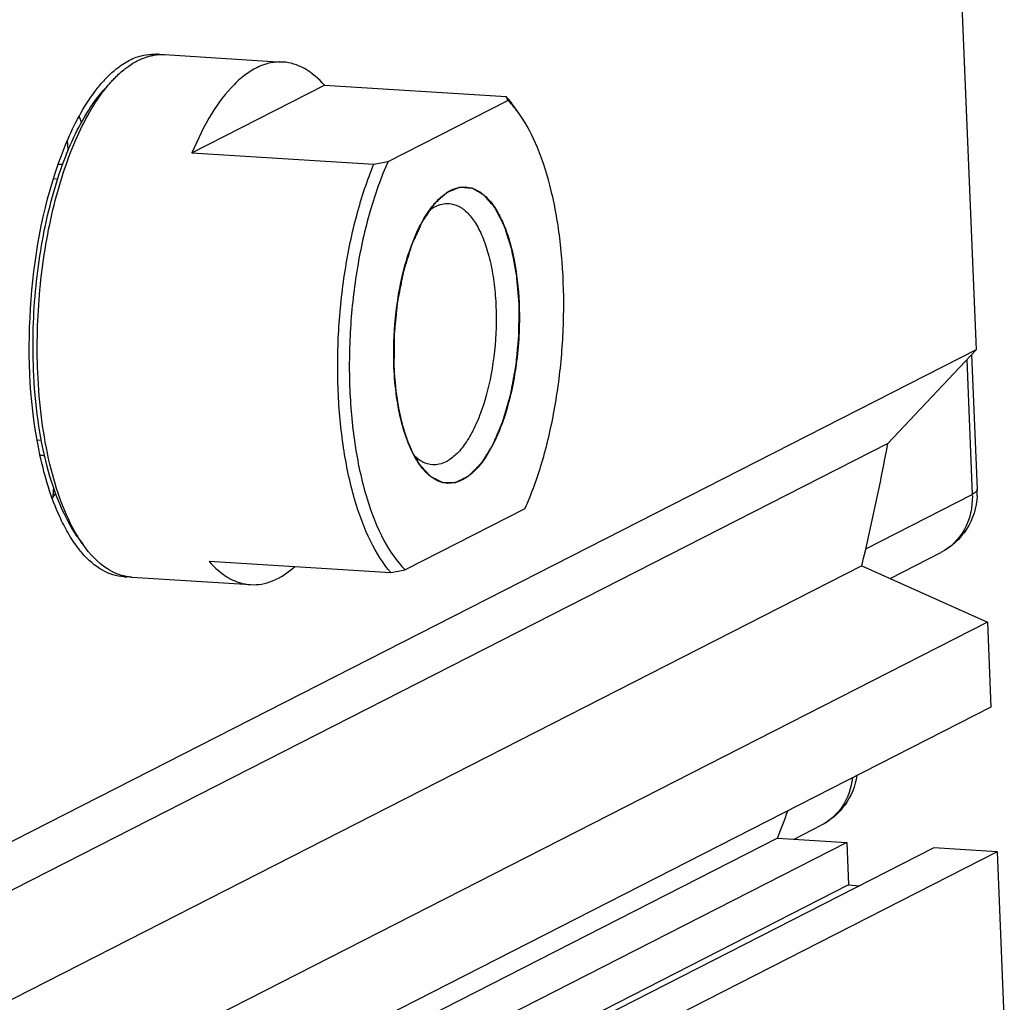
# Model space of a CAD drawing. Header units: millimetres. Extents: x 0 to 420, y 0 to 297.
# Tile 16 of 58: x 221 to 230, y 37 to 46. Entities that reach past the tile are written whole.
import ezdxf

# ---------------------------------------------------------------- set-up
doc = ezdxf.new("R2010")
doc.units = ezdxf.units.MM
doc.header["$LTSCALE"] = 23.1
doc.layers.add('COMPONENTS', color=7, linetype='CONTINUOUS')

msp = doc.modelspace()

# ---------------------------------------------------------------- linework, layer by layer
at = {"layer": 'COMPONENTS', "color": 7, "linetype": 'CONTINUOUS'}
for p, q in [((229.72104, 51.85899), (230.08062, 43.24672)), ((222.33135, 46.06449), (223.46367, 45.99413)), ((221.76529, 45.74156), (221.82921, 45.81161)), ((221.76809, 45.73961), (221.77076, 45.74298)), ((222.59477, 45.12628), (223.85964, 45.7715)), ((223.85964, 45.7715), (225.59587, 45.66361)), ((224.46696, 45.04455), (225.61088, 45.62807)), ((225.72163, 45.49571), (225.66688, 45.57313)), ((222.59477, 45.12628), (224.331, 45.01839)), ((221.35676, 45.01458), (221.35941, 45.01442)), ((230.08062, 43.24672), (210.61571, 33.31749)), ((230.08062, 43.24672), (229.23799, 42.35195)), ((229.99102, 43.15158), (230.04471, 41.86581)), ((230.03764, 43.20108), (230.09134, 41.91481)), ((229.23799, 42.35195), (209.77308, 32.42272)), ((221.18413, 42.23661), (221.18686, 42.23644)), ((229.02819, 41.34727), (230.04471, 41.86581)), ((225.77371, 41.72817), (224.62979, 41.14465)), ((221.49952, 41.46465), (221.55427, 41.38722)), ((229.25898, 41.06219), (229.74374, 41.30947)), ((228.98924, 41.18265), (209.52433, 31.25342)), ((222.7576, 41.22638), (224.49383, 41.11849)), ((228.98924, 41.18265), (230.18917, 40.64679)), ((222.02125, 41.07412), (223.15357, 41.00375)), ((230.18917, 40.64679), (210.72426, 30.71756)), ((230.18917, 40.64679), (230.2231, 39.83431)), ((230.2231, 39.83431), (210.75818, 29.90508)), ((228.34259, 38.57353), (228.60258, 38.70616)), ((228.18626, 38.58325), (209.5873, 29.09575)), ((228.84649, 38.54222), (209.60274, 28.72582)), ((228.18626, 38.58325), (228.84649, 38.54222)), ((228.84649, 38.54222), (228.86345, 38.13598)), ((229.67686, 38.49062), (210.21195, 28.5614)), ((230.28077, 38.45309), (210.81585, 28.52387)), ((230.28077, 38.45309), (229.67686, 38.49062)), ((230.28077, 38.45309), (230.35031, 36.78751)), ((228.86345, 38.13598), (209.61971, 28.31958)), ((228.86345, 38.13598), (228.9688, 38.12944))]:
    msp.add_line(p, q, dxfattribs=at)
at = {"layer": 'COMPONENTS', "color": 2, "linetype": 'CONTINUOUS'}
for p, q in [((221.31197, 44.87543), (221.27128, 44.87795)), ((221.15692, 42.38024), (221.11624, 42.38277))]:
    msp.add_line(p, q, dxfattribs=at)
at = {"layer": 'COMPONENTS', "color": 7, "linetype": 'CONTINUOUS'}
for centre, radius, start, end in [((222.22873, 45.6304), 0.43962, 82.666785, 86.463026), ((222.54232, 45.10416), 1.06243, 132.061203, 135.157289), ((222.63109, 45.01573), 1.18772, 135.152491, 137.905671), ((224.8259, 44.98945), 1.0234, 39.152254, 41.204544), ((224.97777, 44.99224), 0.89728, 41.268618, 45.122836), ((224.73625, 44.91679), 1.13879, 35.194122, 39.139344), ((224.92352, 44.94421), 0.96974, 40.254033, 41.287589), ((219.4003, 44.49613), 2.33113, 23.33583, 24.797211), ((199.49056, 43.7007), 21.97067, 3.762001, 4.010837), ((221.4941, 60.13056), 15.37614, 280.631985, 281.14791), ((221.34148, 44.7665), 0.24855, 86.477534, 95.835707), ((225.19273, 44.55088), 0.24989, 84.593443, 86.448138), ((207.41291, 46.3837), 22.19435, 346.447214, 349.533728), ((221.19967, 42.48452), 0.2484, 257.097454, 266.414177), ((200.50201, 43.65177), 20.84532, 354.99167, 355.253177), ((225.04794, 42.22184), 0.24989, 264.593443, 266.448138), ((218.75673, 43.27688), 2.89486, 329.929629, 331.113751), ((229.34437, 41.83656), 0.70095, 1.195216, 2.391449), ((229.42036, 41.88685), 0.67157, 356.982415, 2.385994), ((230.0674, 41.91381), 0.02397, 357.085963, 2.386862), ((222.79413, 42.25102), 1.51133, 210.494759, 211.283221), ((221.75601, 55.71567), 14.85171, 280.622876, 281.157019), ((221.97286, 41.51794), 0.43996, 266.469827, 270.280393), ((208.57344, 46.04627), 20.98475, 339.167304, 339.929633)]:
    msp.add_arc(centre, radius, start, end, dxfattribs=at)
for points, knots in [([(221.99904, 46.01143), (222.01984, 46.02204), (222.10056, 46.05785), (222.19099, 46.07319), (222.25585, 46.06918)], [0, 0, 0, 0, 0.2642785, 1, 1, 1, 1]), ([(222.19528, 46.05213), (222.20657, 46.05486), (222.25129, 46.06405), (222.29739, 46.0666), (222.33135, 46.06449)], [0, 0, 0, 0, 0.2544736, 1, 1, 1, 1]), ([(221.83057, 45.89294), (221.84412, 45.90515), (221.89642, 45.94977), (221.95404, 45.98847), (221.99904, 46.01143)], [0, 0, 0, 0, 0.2652799, 1, 1, 1, 1]), ([(221.95517, 45.92966), (221.9668, 45.93877), (222.01197, 45.97237), (222.06087, 46.00115), (222.09865, 46.01839)], [0, 0, 0, 0, 0.2623478, 1, 1, 1, 1]), ([(222.09865, 46.01839), (222.10662, 46.02203), (222.13799, 46.03552), (222.17061, 46.04615), (222.19528, 46.05213)], [0, 0, 0, 0, 0.2563487, 1, 1, 1, 1]), ([(223.4637, 45.99413), (223.42474, 45.99655), (223.34367, 45.99063), (223.22405, 45.94999), (223.10666, 45.8791), (222.94626, 45.73869), (222.76183, 45.48845), (222.64841, 45.25607), (222.59477, 45.12628)], [0, 0, 0, 0, 0.090158, 0.1852325, 0.2892335, 0.4048725, 0.6756399, 1, 1, 1, 1]), ([(223.85964, 45.7715), (223.80497, 45.83391), (223.71317, 45.91575), (223.5704, 45.97865), (223.49884, 45.99194), (223.4637, 45.99413)], [0, 0, 0, 0, 0.5354732, 0.7728267, 1, 1, 1, 1]), ([(221.82921, 45.81161), (221.83936, 45.82274), (221.87893, 45.86456), (221.92171, 45.90343), (221.95517, 45.92966)], [0, 0, 0, 0, 0.2615317, 1, 1, 1, 1]), ([(221.77076, 45.74298), (221.77554, 45.74898), (221.79446, 45.77233), (221.81412, 45.79508), (221.82921, 45.81161)], [0, 0, 0, 0, 0.2552339, 1, 1, 1, 1]), ([(221.08189, 43.05423), (221.07077, 43.32059), (221.08737, 43.84887), (221.19501, 44.48937), (221.33447, 44.96069), (221.45711, 45.26743), (221.59698, 45.52837), (221.70733, 45.67804), (221.76533, 45.7416)], [0, 0, 0, 0, 0.2828746, 0.5588087, 0.6865409, 0.8038357, 0.9087012, 1, 1, 1, 1]), ([(221.12224, 43.03162), (221.11127, 43.29436), (221.12597, 43.8167), (221.22674, 44.45227), (221.35779, 44.92502), (221.47404, 45.23801), (221.60745, 45.50979), (221.7126, 45.6696), (221.76809, 45.73961)], [0, 0, 0, 0, 0.2786992, 0.5519886, 0.6797032, 0.798127, 0.9053212, 1, 1, 1, 1]), ([(221.32037, 45.02698), (221.34417, 45.09445), (221.43695, 45.33508), (221.55823, 45.56703), (221.67066, 45.71595)], [0, 0, 0, 0, 0.2771443, 1, 1, 1, 1]), ([(225.72166, 45.49567), (225.71698, 45.5023), (225.69843, 45.52796), (225.67883, 45.55286), (225.66361, 45.57083)], [0, 0, 0, 0, 0.2562946, 1, 1, 1, 1]), ([(225.77371, 41.72817), (225.83755, 41.87017), (225.94839, 42.17952), (226.06403, 42.67554), (226.13318, 43.20742), (226.15221, 43.74824), (226.12024, 44.27072), (226.03897, 44.74894), (225.91287, 45.15911), (225.79135, 45.39713), (225.72166, 45.49567)], [0, 0, 0, 0, 0.1201537, 0.2527181, 0.3924332, 0.5334295, 0.6697351, 0.7957638, 0.9068559, 1, 1, 1, 1]), ([(224.46696, 45.04455), (224.39836, 44.89196), (224.28084, 44.55814), (224.16258, 44.02294), (224.09802, 43.45107), (224.09105, 42.87559), (224.14187, 42.32958), (224.24759, 41.84362), (224.40135, 41.44469), (224.54779, 41.2261), (224.62979, 41.14465)], [0, 0, 0, 0, 0.1236536, 0.2605417, 0.4043901, 0.5482531, 0.6851841, 0.8089029, 0.9145782, 1, 1, 1, 1]), ([(221.14653, 42.22864), (221.04604, 42.68894), (221.00169, 43.6422), (221.16367, 44.58265), (221.32037, 45.02698)], [0, 0, 0, 0, 0.499995, 1, 1, 1, 1]), ([(223.99079, 42.85337), (223.9828, 43.04467), (223.98649, 43.42874), (224.0461, 43.99372), (224.15672, 44.52726), (224.26675, 44.86294), (224.331, 45.01839)], [0, 0, 0, 0, 0.2603423, 0.5212474, 0.7712955, 1, 1, 1, 1]), ([(224.92382, 44.65718), (224.93472, 44.66912), (224.97614, 44.71148), (225.02425, 44.74797), (225.06267, 44.76757)], [0, 0, 0, 0, 0.2725805, 1, 1, 1, 1]), ([(225.06267, 44.76757), (225.08572, 44.77933), (225.13317, 44.79738), (225.18395, 44.8018), (225.20821, 44.8003)], [0, 0, 0, 0, 0.5156643, 1, 1, 1, 1]), ([(225.21628, 44.79966), (225.24934, 44.79653), (225.31851, 44.7751), (225.41047, 44.70511), (225.49272, 44.60118), (225.56444, 44.46605), (225.62441, 44.30284), (225.68903, 44.0437), (225.71162, 43.83501), (225.71763, 43.69105)], [0, 0, 0, 0, 0.0769677, 0.163205, 0.2641064, 0.3818526, 0.516359, 0.6660681, 1, 1, 1, 1]), ([(224.52304, 43.08167), (224.51652, 43.23785), (224.52622, 43.54772), (224.60027, 43.98667), (224.70983, 44.31701), (224.82509, 44.53222), (224.88981, 44.61994), (224.92382, 44.65718)], [0, 0, 0, 0, 0.2829758, 0.5589928, 0.8038095, 0.9086954, 1, 1, 1, 1]), ([(224.85903, 44.5761), (224.86387, 44.57989), (224.88276, 44.59403), (224.90292, 44.60653), (224.91848, 44.61446)], [0, 0, 0, 0, 0.2603869, 1, 1, 1, 1]), ([(224.91848, 44.61446), (224.93879, 44.62482), (224.9806, 44.64074), (225.02536, 44.64466), (225.04673, 44.64334)], [0, 0, 0, 0, 0.5156969, 1, 1, 1, 1]), ([(225.04673, 44.64334), (225.07891, 44.64137), (225.14714, 44.62098), (225.23621, 44.54946), (225.31437, 44.44237), (225.38086, 44.30281), (225.43423, 44.13468), (225.47288, 43.94298), (225.49557, 43.73371), (225.50348, 43.43895), (225.47211, 43.07566), (225.38935, 42.73276), (225.29199, 42.49666), (225.21166, 42.35562), (225.12346, 42.24712), (225.05479, 42.19465), (225.02024, 42.17702)], [0, 0, 0, 0, 0.0349371, 0.0745761, 0.1217702, 0.1774809, 0.2414078, 0.3124611, 0.3890407, 0.4692179, 0.6316823, 0.7827355, 0.8492677, 0.9078874, 0.9579763, 1, 1, 1, 1]), ([(225.71763, 43.69105), (225.72531, 43.50712), (225.70948, 43.14637), (225.62134, 42.71553), (225.50832, 42.41387), (225.41238, 42.23277), (225.30548, 42.09386), (225.22074, 42.02695), (225.178, 42.00515)], [0, 0, 0, 0, 0.3010235, 0.5877029, 0.7148885, 0.826737, 0.9215503, 1, 1, 1, 1]), ([(224.76779, 42.14993), (224.73008, 42.20327), (224.66341, 42.33065), (224.59186, 42.54978), (224.54277, 42.80508), (224.52699, 42.98692), (224.52304, 43.08167)], [0, 0, 0, 0, 0.2011705, 0.4389114, 0.7079694, 1, 1, 1, 1]), ([(221.49949, 41.4647), (221.43514, 41.55569), (221.32138, 41.77298), (221.19931, 42.14681), (221.11555, 42.58237), (221.08864, 42.89259), (221.08189, 43.05423)], [0, 0, 0, 0, 0.2011657, 0.4389064, 0.7079633, 1, 1, 1, 1]), ([(221.49185, 41.48409), (221.43542, 41.5799), (221.33565, 41.79899), (221.22745, 42.16601), (221.1531, 42.58382), (221.12863, 42.87873), (221.12224, 43.03162)], [0, 0, 0, 0, 0.2079069, 0.4475269, 0.7138977, 1, 1, 1, 1]), ([(224.49383, 41.11849), (224.41585, 41.20751), (224.2774, 41.43442), (224.13072, 41.83861), (224.03002, 42.32255), (223.99841, 42.67084), (223.99079, 42.85337)], [0, 0, 0, 0, 0.1936135, 0.4290498, 0.701114, 1, 1, 1, 1]), ([(221.41127, 41.49752), (221.38231, 41.54743), (221.26437, 41.77936), (221.18964, 42.0312), (221.14653, 42.22864)], [0, 0, 0, 0, 0.2221193, 1, 1, 1, 1]), ([(224.89199, 42.14814), (224.86021, 42.15009), (224.79296, 42.16993), (224.73876, 42.2129), (224.71339, 42.23848)], [0, 0, 0, 0, 0.4691169, 1, 1, 1, 1]), ([(225.0244, 41.97306), (225.00107, 41.97526), (224.95331, 41.98683), (224.88599, 42.02364), (224.82265, 42.07892), (224.78566, 42.12467), (224.76779, 42.14993)], [0, 0, 0, 0, 0.2190041, 0.4525736, 0.7107711, 1, 1, 1, 1]), ([(225.02024, 42.17702), (224.99993, 42.16666), (224.95812, 42.15074), (224.91337, 42.14683), (224.89199, 42.14814)], [0, 0, 0, 0, 0.5156441, 1, 1, 1, 1]), ([(225.178, 42.00515), (225.15495, 41.99339), (225.1075, 41.97534), (225.05672, 41.97092), (225.03246, 41.97242)], [0, 0, 0, 0, 0.5156643, 1, 1, 1, 1]), ([(230.09099, 41.8515), (230.08514, 41.74041), (230.0162, 41.51733), (229.84256, 41.35988), (229.74374, 41.30947)], [0, 0, 0, 0, 0.5006879, 1, 1, 1, 1]), ([(230.04517, 41.85118), (230.04747, 41.74045), (229.99997, 41.5188), (229.8367, 41.35689), (229.74374, 41.30947)], [0, 0, 0, 0, 0.5148594, 1, 1, 1, 1]), ([(230.09133, 41.91259), (230.09113, 41.90853), (230.08357, 41.88634), (230.06124, 41.87424), (230.04471, 41.86581)], [0, 0, 0, 0, 0.1797127, 1, 1, 1, 1]), ([(221.5488, 41.3026), (221.53645, 41.31673), (221.4858, 41.37816), (221.44179, 41.44491), (221.41127, 41.49752)], [0, 0, 0, 0, 0.2358059, 1, 1, 1, 1]), ([(221.55427, 41.38722), (221.54983, 41.39351), (221.53188, 41.41939), (221.51488, 41.44591), (221.50253, 41.46624)], [0, 0, 0, 0, 0.2445724, 1, 1, 1, 1]), ([(221.87158, 41.10968), (221.84238, 41.12191), (221.71683, 41.18904), (221.61777, 41.29744), (221.55427, 41.38722)], [0, 0, 0, 0, 0.2235337, 1, 1, 1, 1]), ([(221.94577, 41.07881), (221.87418, 41.08323), (221.72094, 41.13369), (221.60358, 41.23989), (221.5488, 41.3026)], [0, 0, 0, 0, 0.462777, 1, 1, 1, 1]), ([(222.7576, 41.22638), (222.81227, 41.16397), (222.90407, 41.08213), (223.04684, 41.01923), (223.11841, 41.00594), (223.15354, 41.00376)], [0, 0, 0, 0, 0.5354732, 0.7728267, 1, 1, 1, 1]), ([(223.15354, 41.00376), (223.18863, 41.00157), (223.26121, 41.00587), (223.41048, 41.05048), (223.51161, 41.12015), (223.57354, 41.17519)], [0, 0, 0, 0, 0.2272173, 0.4646054, 1, 1, 1, 1]), ([(222.02125, 41.07412), (222.00859, 41.07491), (221.95742, 41.0803), (221.9073, 41.09472), (221.87158, 41.10968)], [0, 0, 0, 0, 0.2467224, 1, 1, 1, 1]), ([(228.94292, 39.18116), (228.92763, 39.08205), (228.85037, 38.88814), (228.69174, 38.75164), (228.60258, 38.70616)], [0, 0, 0, 0, 0.5005026, 1, 1, 1, 1]), ([(228.90017, 39.15947), (228.8898, 39.06451), (228.82862, 38.8799), (228.68363, 38.7475), (228.60258, 38.70616)], [0, 0, 0, 0, 0.5121797, 1, 1, 1, 1])]:
    msp.add_open_spline(points, degree=3, knots=knots, dxfattribs=at)
for points in [[(221.67066, 45.71595), (221.69564, 45.74903), (221.72195, 45.78118), (221.74975, 45.81193)], [(225.61088, 45.62807), (225.60661, 45.6402), (225.60152, 45.65206), (225.59587, 45.66361)]]:
    msp.add_open_spline(points, degree=3, dxfattribs=at)
at = {"layer": 'COMPONENTS', "color": 2, "linetype": 'CONTINUOUS'}
for points, knots in [([(225.71763, 43.69105), (225.7154, 43.7165), (225.71206, 43.75468), (225.7076, 43.80559), (225.70481, 43.83741), (225.70258, 43.86286), (225.7009, 43.88195), (225.69923, 43.90104), (225.69784, 43.91695), (225.69672, 43.92968), (225.69588, 43.93922), (225.69519, 43.94718), (225.69463, 43.95354), (225.69428, 43.95752), (225.694, 43.9607), (225.69379, 43.96308), (225.69332, 43.96521), (225.69278, 43.96813), (225.69208, 43.97176), (225.69043, 43.98048), (225.68794, 43.99355), (225.68462, 44.01099), (225.68019, 44.03423), (225.67465, 44.06329), (225.66912, 44.09235), (225.66469, 44.1156), (225.66137, 44.13304), (225.65805, 44.15047), (225.65529, 44.165), (225.65307, 44.17662), (225.65141, 44.18534), (225.64975, 44.19406), (225.64837, 44.20133), (225.64726, 44.20713), (225.64659, 44.21079), (225.64572, 44.21328), (225.64491, 44.21585), (225.64388, 44.21903), (225.64265, 44.22285), (225.641, 44.22796), (225.63813, 44.23688), (225.63402, 44.24964), (225.62745, 44.27004), (225.61924, 44.29555), (225.61103, 44.32105), (225.60446, 44.34146), (225.59953, 44.35676), (225.5946, 44.37206), (225.58968, 44.38737), (225.58557, 44.40012), (225.58229, 44.41032), (225.58023, 44.4167), (225.57859, 44.4218), (225.57756, 44.42497), (225.57685, 44.42724), (225.57642, 44.42846), (225.57589, 44.42941), (225.57525, 44.43069), (225.57422, 44.43268), (225.57294, 44.43519), (225.57088, 44.4392), (225.56831, 44.44422), (225.56523, 44.45023), (225.56112, 44.45825), (225.55393, 44.47228), (225.54365, 44.49233), (225.53131, 44.51639), (225.52104, 44.53644), (225.51281, 44.55248), (225.50665, 44.56451), (225.50151, 44.57453), (225.4974, 44.58255), (225.49431, 44.58857), (225.492, 44.59308), (225.49046, 44.59609), (225.48982, 44.59735), (225.4893, 44.59833), (225.4888, 44.5994), (225.48802, 44.60019), (225.48713, 44.60129), (225.48592, 44.6027), (225.48442, 44.60448), (225.48261, 44.60662), (225.4802, 44.60947), (225.47719, 44.61303), (225.47237, 44.61873), (225.46395, 44.6287), (225.4519, 44.64294), (225.43745, 44.66003), (225.423, 44.67712), (225.41096, 44.69136), (225.40253, 44.70133), (225.39771, 44.70703), (225.3947, 44.71059), (225.3923, 44.71344), (225.39049, 44.71558), (225.38898, 44.71736), (225.38778, 44.71878), (225.38703, 44.71967), (225.38643, 44.72039), (225.38597, 44.72091), (225.38545, 44.72115), (225.38478, 44.72157), (225.38393, 44.72205), (225.3819, 44.72325), (225.37885, 44.72503), (225.37478, 44.72741), (225.36936, 44.73058), (225.36258, 44.73455), (225.35445, 44.73931), (225.34361, 44.74565), (225.33006, 44.75358), (225.31651, 44.76152), (225.30567, 44.76786), (225.29754, 44.77262), (225.29076, 44.77659), (225.28534, 44.77976), (225.28127, 44.78214), (225.27789, 44.78412), (225.27518, 44.78571), (225.27348, 44.7867), (225.27213, 44.7875), (225.27128, 44.78798), (225.27069, 44.78835), (225.27035, 44.78851), (225.26999, 44.7885), (225.26956, 44.78855), (225.2685, 44.78862), (225.26692, 44.78874), (225.26481, 44.7889), (225.26271, 44.78905), (225.2599, 44.78926), (225.25498, 44.78962), (225.24795, 44.79013), (225.23952, 44.79075), (225.23109, 44.79137), (225.22266, 44.79198), (225.21142, 44.79281), (225.19737, 44.79384), (225.18332, 44.79486), (225.17208, 44.79569), (225.16506, 44.7962), (225.16014, 44.79656), (225.15733, 44.79677), (225.15522, 44.79692), (225.15347, 44.79705), (225.15206, 44.79716), (225.15118, 44.7972), (225.15048, 44.7973), (225.14977, 44.79692), (225.14853, 44.79648), (225.14605, 44.79544), (225.1425, 44.79403), (225.13824, 44.7923), (225.13398, 44.79059), (225.1283, 44.7883), (225.12121, 44.78543), (225.11269, 44.782), (225.10417, 44.77856), (225.09282, 44.77398), (225.08146, 44.7694), (225.07011, 44.76482), (225.06159, 44.76139), (225.05307, 44.75795), (225.04598, 44.75509), (225.0403, 44.7528), (225.03675, 44.75137), (225.03391, 44.75023), (225.03214, 44.7495), (225.03089, 44.74901), (225.03018, 44.74871), (225.02947, 44.74849), (225.0286, 44.74767), (225.02719, 44.74642), (225.02543, 44.74484), (225.02262, 44.74233), (225.01911, 44.73918), (225.01489, 44.7354), (225.00926, 44.73036), (225.00223, 44.72407), (224.9938, 44.71651), (224.98536, 44.70896), (224.97412, 44.69888), (224.96006, 44.68629), (224.93756, 44.66614), (224.92069, 44.65103), (224.90945, 44.64096)], [0, 0, 0, 0, 0.03125, 0.046875, 0.0625, 0.0703125, 0.078125, 0.0859375, 0.09375, 0.0976562, 0.1015625, 0.1054688, 0.1074219, 0.109375, 0.1103516, 0.1113281, 0.1123047, 0.1132812, 0.1152344, 0.1171875, 0.125, 0.1328125, 0.140625, 0.15625, 0.171875, 0.1796875, 0.1875, 0.1953125, 0.203125, 0.2070312, 0.2109375, 0.2148438, 0.21875, 0.2207031, 0.2226562, 0.2236328, 0.2246094, 0.2265625, 0.2285156, 0.2304688, 0.234375, 0.2421875, 0.25, 0.265625, 0.28125, 0.2890625, 0.296875, 0.3046875, 0.3125, 0.3203125, 0.3242188, 0.328125, 0.3300781, 0.3320312, 0.3330078, 0.3334961, 0.3339844, 0.3349609, 0.3359375, 0.3378906, 0.3398438, 0.34375, 0.3476562, 0.3515625, 0.359375, 0.375, 0.390625, 0.40625, 0.4140625, 0.421875, 0.4296875, 0.4335938, 0.4375, 0.4414062, 0.4423828, 0.4433594, 0.4438477, 0.4443359, 0.4453125, 0.4462891, 0.4472656, 0.4492188, 0.4511719, 0.453125, 0.4570312, 0.4609375, 0.46875, 0.484375, 0.5, 0.515625, 0.53125, 0.5390625, 0.5429688, 0.546875, 0.5488281, 0.5507812, 0.5527344, 0.5537109, 0.5546875, 0.5551758, 0.5556641, 0.5561523, 0.5566406, 0.5576172, 0.5585938, 0.5625, 0.5664062, 0.5703125, 0.578125, 0.5859375, 0.59375, 0.609375, 0.625, 0.6328125, 0.640625, 0.6484375, 0.6523438, 0.65625, 0.6601562, 0.6621094, 0.6640625, 0.6650391, 0.6660156, 0.6665039, 0.666748, 0.6669922, 0.6674805, 0.6679688, 0.6699219, 0.671875, 0.6738281, 0.6757812, 0.6796875, 0.6875, 0.6953125, 0.703125, 0.7109375, 0.71875, 0.734375, 0.75, 0.7578125, 0.765625, 0.7695312, 0.7714844, 0.7734375, 0.7753906, 0.7763672, 0.7773438, 0.777832, 0.7783203, 0.7792969, 0.78125, 0.7851562, 0.7890625, 0.7929688, 0.796875, 0.8046875, 0.8125, 0.8203125, 0.828125, 0.84375, 0.8515625, 0.859375, 0.8671875, 0.875, 0.8789062, 0.8828125, 0.8847656, 0.8867188, 0.8876953, 0.8881836, 0.8886719, 0.8896484, 0.890625, 0.8925781, 0.8945312, 0.8984375, 0.9023438, 0.90625, 0.9140625, 0.921875, 0.9296875, 0.9375, 0.953125, 0.96875, 1, 1, 1, 1]), ([(224.90945, 44.64096), (224.90221, 44.63037), (224.88775, 44.60918), (224.86967, 44.58269), (224.8552, 44.5615), (224.84435, 44.54561), (224.83351, 44.52972), (224.82266, 44.51383), (224.81362, 44.50058), (224.80729, 44.49131), (224.80367, 44.48602), (224.80096, 44.48204), (224.79825, 44.47807), (224.79622, 44.47508), (224.79486, 44.47311), (224.7943, 44.47226), (224.79383, 44.47164), (224.79343, 44.47082), (224.79275, 44.46929), (224.79176, 44.46715), (224.7902, 44.46371), (224.78823, 44.45941), (224.78509, 44.45253), (224.78117, 44.44393), (224.77646, 44.43361), (224.77018, 44.41985), (224.76233, 44.40265), (224.75291, 44.38202), (224.74035, 44.3545), (224.72779, 44.32698), (224.7168, 44.3029), (224.71052, 44.28914), (224.70581, 44.27883), (224.70188, 44.27023), (224.69874, 44.26335), (224.69678, 44.25905), (224.69521, 44.25561), (224.69423, 44.25345), (224.69354, 44.25197), (224.69316, 44.25107), (224.69285, 44.25), (224.69245, 44.24872), (224.6915, 44.24561), (224.69006, 44.24096), (224.68814, 44.23475), (224.68623, 44.22854), (224.68368, 44.22026), (224.67921, 44.20577), (224.67283, 44.18507), (224.66517, 44.16023), (224.65752, 44.13539), (224.64986, 44.11055), (224.64221, 44.08571), (224.63455, 44.06087), (224.62817, 44.04017), (224.62306, 44.02361), (224.61987, 44.01326), (224.61732, 44.00498), (224.61541, 43.99877), (224.61382, 43.99359), (224.61269, 43.98998), (224.61207, 43.98789), (224.61154, 43.98639), (224.61126, 43.98464), (224.6108, 43.9824), (224.61004, 43.97844), (224.60893, 43.9728), (224.60761, 43.96602), (224.60584, 43.95699), (224.60364, 43.9457), (224.60011, 43.92764), (224.5957, 43.90505), (224.59041, 43.87796), (224.58511, 43.85086), (224.57982, 43.82376), (224.57453, 43.79666), (224.56923, 43.76957), (224.56482, 43.74698), (224.56129, 43.72892), (224.55909, 43.71763), (224.55732, 43.7086), (224.55623, 43.70294), (224.55543, 43.69901), (224.55503, 43.69672), (224.55483, 43.69428), (224.55452, 43.69128), (224.55405, 43.68646), (224.55346, 43.68044), (224.55251, 43.67079), (224.55132, 43.65874), (224.5499, 43.64428), (224.548, 43.625), (224.54468, 43.59126), (224.53994, 43.54306), (224.5352, 43.49486), (224.53188, 43.46112), (224.52998, 43.44184), (224.52856, 43.42738), (224.52713, 43.41292), (224.52607, 43.40207), (224.52535, 43.39484), (224.52508, 43.39183), (224.5248, 43.38942), (224.52474, 43.38702), (224.52474, 43.38282), (224.52469, 43.37682), (224.52464, 43.36722), (224.52457, 43.35522), (224.52447, 43.33603), (224.52433, 43.31203), (224.52417, 43.28324), (224.52395, 43.24484), (224.52368, 43.19685), (224.52336, 43.13926), (224.52315, 43.10087), (224.52304, 43.08167)], [0, 0, 0, 0, 0.03125, 0.0625, 0.078125, 0.09375, 0.109375, 0.125, 0.140625, 0.1484375, 0.1523438, 0.15625, 0.1601562, 0.1640625, 0.1650391, 0.1660156, 0.1665039, 0.1669922, 0.1679688, 0.1699219, 0.171875, 0.1757812, 0.1796875, 0.1875, 0.1953125, 0.203125, 0.21875, 0.234375, 0.25, 0.28125, 0.296875, 0.3046875, 0.3125, 0.3203125, 0.3242188, 0.328125, 0.3300781, 0.3320312, 0.3330078, 0.3334961, 0.3339844, 0.3349609, 0.3359375, 0.3398438, 0.34375, 0.3476562, 0.3515625, 0.359375, 0.375, 0.390625, 0.40625, 0.421875, 0.4375, 0.453125, 0.46875, 0.4765625, 0.484375, 0.4882812, 0.4921875, 0.4960938, 0.4980469, 0.4990234, 0.5, 0.5009766, 0.5019531, 0.5039062, 0.5078125, 0.5117188, 0.515625, 0.5234375, 0.53125, 0.546875, 0.5625, 0.578125, 0.59375, 0.609375, 0.625, 0.640625, 0.6484375, 0.65625, 0.6601562, 0.6640625, 0.6660156, 0.6669922, 0.6679688, 0.6699219, 0.671875, 0.6757812, 0.6796875, 0.6875, 0.6953125, 0.703125, 0.71875, 0.75, 0.78125, 0.796875, 0.8046875, 0.8125, 0.8203125, 0.828125, 0.8300781, 0.8320312, 0.8330078, 0.8339844, 0.8359375, 0.8398438, 0.84375, 0.8515625, 0.859375, 0.875, 0.890625, 0.90625, 0.9375, 0.96875, 1, 1, 1, 1]), ([(224.76417, 42.15511), (224.77026, 42.14845), (224.78243, 42.13512), (224.8007, 42.11512), (224.81897, 42.09512), (224.83419, 42.07846), (224.84637, 42.06513), (224.85398, 42.0568), (224.85931, 42.05097), (224.86236, 42.04763), (224.86464, 42.04514), (224.86654, 42.04305), (224.86807, 42.04139), (224.86901, 42.04033), (224.86978, 42.03953), (224.87033, 42.03882), (224.87098, 42.03851), (224.87183, 42.03808), (224.87289, 42.03754), (224.87459, 42.03669), (224.87672, 42.03561), (224.88013, 42.0339), (224.88439, 42.03176), (224.88949, 42.02918), (224.89631, 42.02575), (224.90482, 42.02146), (224.91504, 42.01632), (224.92525, 42.01117), (224.93547, 42.00603), (224.94569, 42.00088), (224.95591, 41.99573), (224.96442, 41.99145), (224.97123, 41.98801), (224.97634, 41.98544), (224.9806, 41.9833), (224.98358, 41.9818), (224.98528, 41.98094), (224.98656, 41.9803), (224.98762, 41.97975), (224.98848, 41.97934), (224.98932, 41.97883), (224.99044, 41.97893), (224.99222, 41.97892), (224.99446, 41.97896), (224.99713, 41.97899), (224.99981, 41.97903), (225.00338, 41.97908), (225.00963, 41.97916), (225.01855, 41.97928), (225.02926, 41.97942), (225.03997, 41.97956), (225.05068, 41.9797), (225.06139, 41.97984), (225.0721, 41.97998), (225.08281, 41.98012), (225.09173, 41.98023), (225.09887, 41.98033), (225.10423, 41.9804), (225.10824, 41.98045), (225.11092, 41.98048), (225.11203, 41.9805), (225.11293, 41.9805), (225.11348, 41.98054), (225.11393, 41.98048), (225.11438, 41.98075), (225.11516, 41.98112), (225.11628, 41.9817), (225.11807, 41.9826), (225.1203, 41.98373), (225.12299, 41.98508), (225.12656, 41.98689), (225.13104, 41.98915), (225.1364, 41.99186), (225.14177, 41.99457), (225.14893, 41.99818), (225.15787, 42.0027), (225.1686, 42.00812), (225.17934, 42.01354), (225.19007, 42.01896), (225.2008, 42.02438), (225.20975, 42.0289), (225.2169, 42.03251), (225.22227, 42.03522), (225.22674, 42.03748), (225.23032, 42.03929), (225.233, 42.04064), (225.23524, 42.04177), (225.2368, 42.04256), (225.2377, 42.04302), (225.23837, 42.04335), (225.23904, 42.04372), (225.23989, 42.04468), (225.24139, 42.04615), (225.24353, 42.04836), (225.2461, 42.05097), (225.24953, 42.05446), (225.25382, 42.05882), (225.25896, 42.06405), (225.26582, 42.07103), (225.2744, 42.07975), (225.28468, 42.09021), (225.29497, 42.10068), (225.30526, 42.11114), (225.31555, 42.1216), (225.32584, 42.13207), (225.33441, 42.14079), (225.34127, 42.14776), (225.34556, 42.15212), (225.34898, 42.15561), (225.35156, 42.15822), (225.35413, 42.16085), (225.35628, 42.163), (225.35777, 42.16457), (225.35864, 42.16538), (225.3594, 42.16674), (225.36039, 42.16825), (225.36195, 42.17078), (225.36391, 42.17391), (225.36704, 42.17893), (225.37095, 42.1852), (225.37722, 42.19523), (225.38504, 42.20777), (225.39444, 42.22282), (225.40383, 42.23787), (225.41635, 42.25794), (225.42888, 42.278), (225.4414, 42.29807), (225.44923, 42.31061), (225.45549, 42.32065), (225.45941, 42.32692), (225.46254, 42.33193), (225.46449, 42.33507), (225.46606, 42.33756), (225.46703, 42.33918), (225.46784, 42.34034), (225.4685, 42.34198), (225.46969, 42.34471), (225.47137, 42.34868), (225.47339, 42.35342), (225.47541, 42.35817), (225.47811, 42.36449), (225.48148, 42.3724), (225.48687, 42.38505), (225.49361, 42.40087), (225.5017, 42.41985), (225.50978, 42.43882), (225.51787, 42.4578), (225.52596, 42.47678), (225.53405, 42.49576), (225.54079, 42.51157), (225.54618, 42.52422), (225.55023, 42.53371), (225.55427, 42.54321), (225.55765, 42.5511), (225.56032, 42.55746), (225.56206, 42.56132), (225.56308, 42.56509), (225.56416, 42.56875), (225.56549, 42.57336), (225.5671, 42.57888), (225.56925, 42.58624), (225.57192, 42.59544), (225.57514, 42.60647), (225.57943, 42.62119), (225.58478, 42.63959), (225.59121, 42.66167), (225.59764, 42.68374), (225.60407, 42.70582), (225.6105, 42.72789), (225.61693, 42.74997), (225.62229, 42.76837), (225.62657, 42.78309), (225.62925, 42.79229), (225.63139, 42.79964), (225.633, 42.80516), (225.63434, 42.80976), (225.63541, 42.81344), (225.63622, 42.8162), (225.637, 42.81898), (225.63768, 42.8231), (225.63903, 42.83011), (225.64088, 42.84022), (225.64313, 42.85232), (225.64612, 42.86846), (225.64986, 42.88864), (225.65435, 42.91285), (225.65884, 42.93706), (225.66333, 42.96127), (225.66782, 42.98548), (225.67231, 43.00969), (225.6768, 43.0339), (225.68054, 43.05408), (225.68353, 43.07022), (225.6854, 43.08031), (225.6869, 43.08838), (225.68783, 43.09342), (225.68858, 43.09746), (225.68915, 43.10048), (225.68937, 43.10367), (225.68979, 43.10788), (225.69027, 43.11315), (225.69106, 43.12158), (225.69203, 43.13211), (225.69321, 43.14476), (225.69478, 43.16161), (225.69674, 43.18269), (225.6991, 43.20797), (225.70145, 43.23326), (225.7038, 43.25855), (225.70616, 43.28383), (225.70851, 43.30912), (225.71047, 43.33019), (225.71204, 43.34705), (225.71322, 43.35969), (225.71439, 43.37233), (225.71539, 43.38287), (225.71603, 43.39025), (225.71649, 43.39445), (225.7164, 43.39872), (225.71648, 43.40403), (225.71649, 43.41253), (225.71655, 43.42316), (225.71661, 43.44017), (225.7167, 43.46143), (225.71684, 43.49545), (225.71701, 43.53797), (225.71729, 43.606), (225.7175, 43.65703), (225.71763, 43.69105)], [0, 0, 0, 0, 0.015625, 0.03125, 0.046875, 0.0625, 0.0703125, 0.078125, 0.0820312, 0.0839844, 0.0859375, 0.0878906, 0.0888672, 0.0898438, 0.090332, 0.0908203, 0.0913086, 0.0917969, 0.0927734, 0.09375, 0.0957031, 0.0976562, 0.1015625, 0.1054688, 0.109375, 0.1171875, 0.125, 0.1328125, 0.140625, 0.1484375, 0.15625, 0.1640625, 0.1679688, 0.171875, 0.1757812, 0.1777344, 0.1787109, 0.1796875, 0.1806641, 0.1811523, 0.1816406, 0.1826172, 0.1835938, 0.1855469, 0.1875, 0.1894531, 0.1914062, 0.1953125, 0.203125, 0.2109375, 0.21875, 0.2265625, 0.234375, 0.2421875, 0.25, 0.2578125, 0.2617188, 0.265625, 0.2695312, 0.2705078, 0.2714844, 0.2719727, 0.2724609, 0.2727051, 0.2729492, 0.2734375, 0.2744141, 0.2753906, 0.2773438, 0.2792969, 0.28125, 0.2851562, 0.2890625, 0.2929688, 0.296875, 0.3046875, 0.3125, 0.3203125, 0.328125, 0.3359375, 0.34375, 0.3476562, 0.3515625, 0.3554688, 0.3574219, 0.359375, 0.3613281, 0.3623047, 0.362793, 0.3632812, 0.3637695, 0.3642578, 0.3652344, 0.3671875, 0.3691406, 0.3710938, 0.375, 0.3789062, 0.3828125, 0.390625, 0.3984375, 0.40625, 0.4140625, 0.421875, 0.4296875, 0.4375, 0.4414062, 0.4453125, 0.4472656, 0.4492188, 0.4511719, 0.453125, 0.4541016, 0.4545898, 0.4550781, 0.4560547, 0.4570312, 0.4589844, 0.4609375, 0.4648438, 0.46875, 0.4765625, 0.484375, 0.4921875, 0.5, 0.515625, 0.5234375, 0.53125, 0.5351562, 0.5390625, 0.5410156, 0.5429688, 0.5439453, 0.5449219, 0.5454102, 0.5458984, 0.546875, 0.5488281, 0.5507812, 0.5527344, 0.5546875, 0.5585938, 0.5625, 0.5703125, 0.578125, 0.5859375, 0.59375, 0.6015625, 0.609375, 0.6171875, 0.6210938, 0.625, 0.6289062, 0.6328125, 0.6347656, 0.6367188, 0.6376953, 0.6386719, 0.640625, 0.6425781, 0.6445312, 0.6484375, 0.6523438, 0.65625, 0.6640625, 0.671875, 0.6796875, 0.6875, 0.6953125, 0.703125, 0.7109375, 0.7148438, 0.71875, 0.7207031, 0.7226562, 0.7246094, 0.7255859, 0.7265625, 0.7275391, 0.7285156, 0.7304688, 0.734375, 0.7382812, 0.7421875, 0.75, 0.7578125, 0.765625, 0.7734375, 0.78125, 0.7890625, 0.796875, 0.8046875, 0.8085938, 0.8125, 0.8144531, 0.8164062, 0.8173828, 0.8183594, 0.8193359, 0.8203125, 0.8222656, 0.8242188, 0.828125, 0.8320312, 0.8359375, 0.84375, 0.8515625, 0.859375, 0.8671875, 0.875, 0.8828125, 0.890625, 0.8945312, 0.8984375, 0.9023438, 0.90625, 0.9082031, 0.9091797, 0.9101562, 0.9121094, 0.9140625, 0.9179688, 0.921875, 0.9296875, 0.9375, 0.953125, 0.96875, 1, 1, 1, 1]), ([(224.52304, 43.08167), (224.52314, 43.07926), (224.5233, 43.07565), (224.52351, 43.07083), (224.52368, 43.06723), (224.52384, 43.06362), (224.52399, 43.06062), (224.52411, 43.05821), (224.5242, 43.05642), (224.52427, 43.05491), (224.52432, 43.05387), (224.52435, 43.05325), (224.52437, 43.05288), (224.52441, 43.05212), (224.52446, 43.05125), (224.52454, 43.04966), (224.52466, 43.04743), (224.52481, 43.04472), (224.52493, 43.04248), (224.52502, 43.04068), (224.52508, 43.03958), (224.52513, 43.03863), (224.52516, 43.03813), (224.52519, 43.03769), (224.52524, 43.03679), (224.52531, 43.03545), (224.52542, 43.03365), (224.52552, 43.03187), (224.52561, 43.03036), (224.52566, 43.02934), (224.5257, 43.0287), (224.52576, 43.02782), (224.52582, 43.0268), (224.52592, 43.02513), (224.52605, 43.02305), (224.52625, 43.01973), (224.5264, 43.01723), (224.5265, 43.01557)], [0, 0, 0, 0, 0.125, 0.1875, 0.25, 0.3125, 0.375, 0.40625, 0.4375, 0.46875, 0.484375, 0.4921875, 0.5, 0.5078125, 0.515625, 0.53125, 0.5625, 0.59375, 0.625, 0.640625, 0.65625, 0.6640625, 0.671875, 0.6796875, 0.6875, 0.71875, 0.75, 0.78125, 0.8125, 0.828125, 0.8359375, 0.84375, 0.859375, 0.875, 0.90625, 0.9375, 1, 1, 1, 1]), ([(224.5265, 43.01557), (224.52851, 42.99398), (224.53152, 42.9616), (224.53504, 42.92382), (224.53705, 42.90223), (224.53855, 42.88604), (224.54006, 42.86984), (224.54119, 42.8577), (224.54194, 42.8496), (224.54227, 42.84624), (224.54249, 42.84352), (224.54287, 42.84088), (224.54361, 42.8363), (224.54464, 42.82974), (224.5463, 42.81924), (224.54837, 42.80612), (224.55168, 42.78513), (224.55583, 42.75889), (224.55997, 42.73265), (224.56328, 42.71166), (224.56536, 42.69854), (224.56701, 42.68804), (224.56806, 42.6815), (224.56876, 42.67688), (224.56921, 42.6743), (224.5698, 42.67191), (224.57049, 42.66885), (224.57163, 42.664), (224.57304, 42.65793), (224.57531, 42.64821), (224.57813, 42.63607), (224.58153, 42.6215), (224.58492, 42.60693), (224.58832, 42.59235), (224.59171, 42.57778), (224.5951, 42.56321), (224.59793, 42.55107), (224.60019, 42.54135), (224.60189, 42.53407), (224.60331, 42.528), (224.60429, 42.52374), (224.60487, 42.52133), (224.60525, 42.51945), (224.60582, 42.51787), (224.60652, 42.51566), (224.60776, 42.51183), (224.60952, 42.50635), (224.61165, 42.49978), (224.61447, 42.49102), (224.61801, 42.48007), (224.62225, 42.46692), (224.62649, 42.45378), (224.63074, 42.44063), (224.63498, 42.42749), (224.63922, 42.41435), (224.64276, 42.40339), (224.64558, 42.39463), (224.64735, 42.38916), (224.64876, 42.38477), (224.64965, 42.38204), (224.65026, 42.38011), (224.65063, 42.37904), (224.65104, 42.37814), (224.65155, 42.37696), (224.65277, 42.37416), (224.65459, 42.36996), (224.65703, 42.36435), (224.65947, 42.35875), (224.66272, 42.35128), (224.66841, 42.33821), (224.67653, 42.31953), (224.68466, 42.30085), (224.69115, 42.28591), (224.69522, 42.27658), (224.69846, 42.2691), (224.70051, 42.26445), (224.70191, 42.26115), (224.70275, 42.25933), (224.70374, 42.25774), (224.70493, 42.25567), (224.70686, 42.25241), (224.70927, 42.24832), (224.71312, 42.24178), (224.71794, 42.2336), (224.72372, 42.22379), (224.73142, 42.21071), (224.7449, 42.18782), (224.75646, 42.16819), (224.76417, 42.15511)], [0, 0, 0, 0, 0.0625, 0.09375, 0.109375, 0.125, 0.140625, 0.15625, 0.1601562, 0.1640625, 0.1660156, 0.1679688, 0.171875, 0.1796875, 0.1875, 0.203125, 0.21875, 0.25, 0.28125, 0.296875, 0.3125, 0.3203125, 0.328125, 0.3320312, 0.3339844, 0.3359375, 0.3398438, 0.34375, 0.3515625, 0.359375, 0.375, 0.390625, 0.40625, 0.421875, 0.4375, 0.453125, 0.46875, 0.4765625, 0.484375, 0.4921875, 0.4960938, 0.4980469, 0.5, 0.5019531, 0.5039062, 0.5078125, 0.515625, 0.5234375, 0.53125, 0.546875, 0.5625, 0.578125, 0.59375, 0.609375, 0.625, 0.640625, 0.6484375, 0.65625, 0.6601562, 0.6640625, 0.6660156, 0.6669922, 0.6679688, 0.6699219, 0.671875, 0.6796875, 0.6875, 0.6953125, 0.703125, 0.71875, 0.75, 0.78125, 0.796875, 0.8125, 0.8203125, 0.828125, 0.8320312, 0.8339844, 0.8359375, 0.8398438, 0.84375, 0.8515625, 0.859375, 0.875, 0.890625, 0.90625, 0.9375, 1, 1, 1, 1])]:
    msp.add_open_spline(points, degree=3, knots=knots, dxfattribs=at)

doc.saveas('drawing.dxf')
